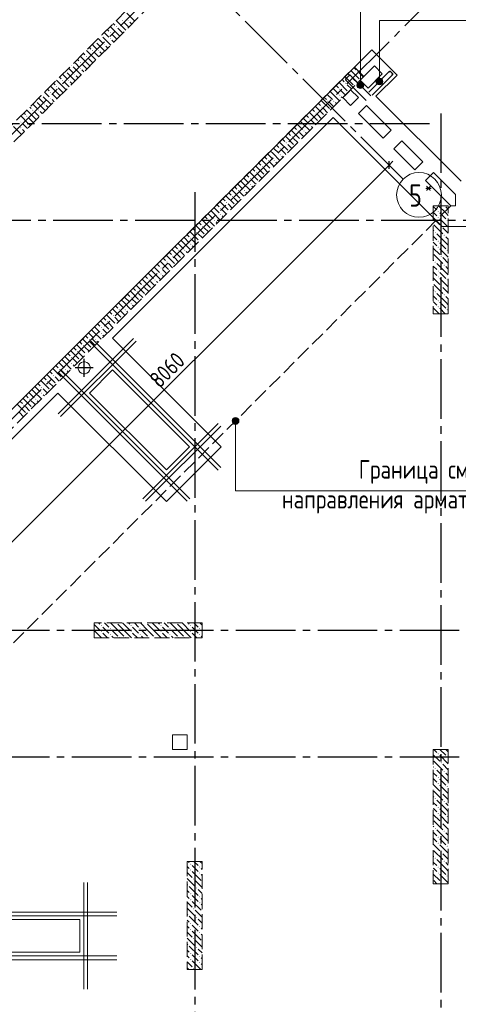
# Model space of a CAD drawing. Header units: millimetres. Extents: x 0 to 43617, y 0 to 59400.
# Tile 12 of 24: x 24025 to 29911, y 14011 to 27226. Entities that reach past the tile are written whole.
import ezdxf

# ---------------------------------------------------------------- set-up
doc = ezdxf.new("R2010")
doc.units = ezdxf.units.MM
doc.linetypes.add('______2', pattern=[270, 200, -70])
doc.linetypes.add('______5', pattern=[1100, 800, -100, 100, -100])
for name, color, linetype, lineweight in [('Standard', 7, 'Continuous', 25), ('ЖБ Перекрытие верхний уровень', 7, 'Continuous', 35), ('ЖБ Пилон', 7, 'Continuous', 35), ('ЖБ Стена верхний уровень', 7, 'Continuous', 35), ('Обрамление проемов стержнями', 7, 'Continuous', 25), ('Оси', 40, '______5', 18), ('Позиционная метка линия выноска', 7, 'Continuous', 13), ('Позиционная метка номер позиции', 7, 'Continuous', 13), ('Примечания', 7, 'Continuous', 25)]:
    doc.layers.add(name, color=color, linetype=linetype, lineweight=lineweight)
doc.layers.add('Обрамление П-обр. равн.', color=7, linetype='Continuous', lineweight=25, true_color=0x5f1e0f)
doc.styles.add('GOST 2.304-81', font='txt')
doc.styles.add('ISOCPEUR', font='txt')

msp = doc.modelspace()

# ---------------------------------------------------------------- hatches: boundary and pattern name
at = {"layer": 'ЖБ Пилон', "linetype": 'Continuous', "lineweight": 18, "transparency": 33554687}
for points in [[(29724, 24730), (29721, 24727), (29718, 24730)], [(29634, 24653), (29641, 24660), (29647, 24653), (29641, 24647)], [(29634, 24573), (29641, 24580), (29647, 24573), (29641, 24567)], [(29674, 24453), (29681, 24460), (29687, 24453), (29681, 24447)], [(29754, 24533), (29761, 24540), (29767, 24533), (29761, 24527)], [(29594, 24373), (29601, 24380), (29607, 24373), (29601, 24367)], [(29714, 24333), (29721, 24340), (29727, 24333), (29721, 24327)], [(29634, 24253), (29641, 24260), (29647, 24253), (29641, 24247)], [(29634, 24173), (29641, 24180), (29647, 24173), (29641, 24167)], [(29674, 24053), (29681, 24060), (29687, 24053), (29681, 24047)], [(29754, 24133), (29761, 24140), (29767, 24133), (29761, 24127)], [(29594, 23973), (29601, 23980), (29607, 23973), (29601, 23967)], [(29714, 23933), (29721, 23940), (29727, 23933), (29721, 23927)], [(29634, 23853), (29641, 23860), (29647, 23853), (29641, 23847)], [(29634, 23773), (29641, 23780), (29647, 23773), (29641, 23767)], [(29674, 23653), (29681, 23660), (29687, 23653), (29681, 23647)], [(29754, 23733), (29761, 23740), (29767, 23733), (29761, 23727)], [(29594, 23573), (29601, 23580), (29607, 23573), (29601, 23567)], [(29714, 23533), (29721, 23540), (29727, 23533), (29721, 23527)], [(29634, 23453), (29641, 23460), (29647, 23453), (29641, 23447)], [(29634, 23373), (29641, 23380), (29647, 23373), (29641, 23367)], [(29754, 23333), (29761, 23340), (29767, 23333), (29761, 23327)], [(25114, 19093), (25121, 19100), (25127, 19093), (25121, 19087)], [(25234, 19053), (25241, 19060), (25247, 19053), (25241, 19047)], [(25324, 19130), (25321, 19127), (25318, 19130)], [(25514, 19093), (25521, 19100), (25527, 19093), (25521, 19087)], [(25634, 19053), (25641, 19060), (25647, 19053), (25641, 19047)], [(25724, 19130), (25721, 19127), (25718, 19130)], [(25914, 19093), (25921, 19100), (25927, 19093), (25921, 19087)], [(26034, 19053), (26041, 19060), (26047, 19053), (26041, 19047)], [(26124, 19130), (26121, 19127), (26118, 19130)], [(26314, 19093), (26321, 19100), (26327, 19093), (26321, 19087)], [(26434, 19053), (26441, 19060), (26447, 19053), (26441, 19047)], [(25034, 18933), (25041, 18940), (25047, 18933), (25044, 18930), (25038, 18930)], [(25114, 19013), (25121, 19020), (25127, 19013), (25121, 19007)], [(25234, 18973), (25241, 18980), (25247, 18973), (25241, 18967)], [(25354, 18933), (25361, 18940), (25367, 18933), (25364, 18930), (25358, 18930)], [(25434, 18933), (25441, 18940), (25447, 18933), (25444, 18930), (25438, 18930)], [(25514, 19013), (25521, 19020), (25527, 19013), (25521, 19007)], [(25634, 18973), (25641, 18980), (25647, 18973), (25641, 18967)], [(25754, 18933), (25761, 18940), (25767, 18933), (25764, 18930), (25758, 18930)], [(25834, 18933), (25841, 18940), (25847, 18933), (25844, 18930), (25838, 18930)], [(25914, 19013), (25921, 19020), (25927, 19013), (25921, 19007)], [(26034, 18973), (26041, 18980), (26047, 18973), (26041, 18967)], [(26154, 18933), (26161, 18940), (26167, 18933), (26164, 18930), (26158, 18930)], [(26234, 18933), (26241, 18940), (26247, 18933), (26244, 18930), (26238, 18930)], [(26314, 19013), (26321, 19020), (26327, 19013), (26321, 19007)], [(26434, 18973), (26441, 18980), (26447, 18973), (26441, 18967)], [(29634, 17373), (29641, 17380), (29647, 17373), (29641, 17367)], [(29754, 17333), (29761, 17340), (29767, 17333), (29761, 17327)], [(29674, 17253), (29681, 17260), (29687, 17253), (29681, 17247)], [(29594, 17173), (29601, 17180), (29607, 17173), (29601, 17167)], [(29634, 17053), (29641, 17060), (29647, 17053), (29641, 17047)], [(29714, 17133), (29721, 17140), (29727, 17133), (29721, 17127)], [(29634, 16973), (29641, 16980), (29647, 16973), (29641, 16967)], [(29754, 16933), (29761, 16940), (29767, 16933), (29761, 16927)], [(29674, 16853), (29681, 16860), (29687, 16853), (29681, 16847)], [(29594, 16773), (29601, 16780), (29607, 16773), (29601, 16767)], [(29634, 16653), (29641, 16660), (29647, 16653), (29641, 16647)], [(29714, 16733), (29721, 16740), (29727, 16733), (29721, 16727)], [(29634, 16573), (29641, 16580), (29647, 16573), (29641, 16567)], [(29754, 16533), (29761, 16540), (29767, 16533), (29761, 16527)], [(29674, 16453), (29681, 16460), (29687, 16453), (29681, 16447)], [(29594, 16373), (29601, 16380), (29607, 16373), (29601, 16367)], [(29634, 16253), (29641, 16260), (29647, 16253), (29641, 16247)], [(29714, 16333), (29721, 16340), (29727, 16333), (29721, 16327)], [(29634, 16173), (29641, 16180), (29647, 16173), (29641, 16167)], [(29754, 16133), (29761, 16140), (29767, 16133), (29761, 16127)], [(29674, 16053), (29681, 16060), (29687, 16053), (29681, 16047)], [(26314, 15893), (26321, 15900), (26327, 15893), (26321, 15887)], [(26434, 15853), (26441, 15860), (26447, 15853), (26441, 15847)], [(29594, 15973), (29601, 15980), (29607, 15973), (29601, 15967)], [(29634, 15853), (29641, 15860), (29647, 15853), (29641, 15847)], [(29714, 15933), (29721, 15940), (29727, 15933), (29721, 15927)], [(26314, 15813), (26321, 15820), (26327, 15813), (26321, 15807)], [(26434, 15773), (26441, 15780), (26447, 15773), (26441, 15767)], [(29634, 15773), (29641, 15780), (29647, 15773), (29641, 15767)], [(29754, 15733), (29761, 15740), (29767, 15733), (29761, 15727)], [(26274, 15613), (26281, 15620), (26287, 15613), (26281, 15607)], [(26354, 15693), (26361, 15700), (26367, 15693), (26361, 15687)], [(29674, 15653), (29681, 15660), (29687, 15653), (29681, 15647)], [(26314, 15493), (26321, 15500), (26327, 15493), (26321, 15487)], [(26394, 15573), (26401, 15580), (26407, 15573), (26401, 15567)], [(26314, 15413), (26321, 15420), (26327, 15413), (26321, 15407)], [(26434, 15453), (26441, 15460), (26447, 15453), (26441, 15447)], [(26434, 15373), (26441, 15380), (26447, 15373), (26441, 15367)], [(26274, 15213), (26281, 15220), (26287, 15213), (26281, 15207)], [(26354, 15293), (26361, 15300), (26367, 15293), (26361, 15287)], [(26314, 15093), (26321, 15100), (26327, 15093), (26321, 15087)], [(26394, 15173), (26401, 15180), (26407, 15173), (26401, 15167)], [(26314, 15013), (26321, 15020), (26327, 15013), (26321, 15007)], [(26434, 15053), (26441, 15060), (26447, 15053), (26441, 15047)], [(26434, 14973), (26441, 14980), (26447, 14973), (26441, 14967)], [(26274, 14813), (26281, 14820), (26287, 14813), (26281, 14807)], [(26354, 14893), (26361, 14900), (26367, 14893), (26361, 14887)], [(26314, 14693), (26321, 14700), (26327, 14693), (26321, 14687)], [(26394, 14773), (26401, 14780), (26407, 14773), (26401, 14767)], [(26314, 14613), (26321, 14620), (26327, 14613), (26321, 14607)], [(26434, 14653), (26441, 14660), (26447, 14653), (26441, 14647)], [(26434, 14573), (26441, 14580), (26447, 14573), (26441, 14567)], [(26354, 14493), (26361, 14500), (26367, 14493), (26361, 14487)]]:
    msp.add_hatch(color=7, dxfattribs=at).paths.add_polyline_path(points, flags=16)
at = {"layer": 'ЖБ Стена верхний уровень', "linetype": 'Continuous', "lineweight": 18, "transparency": 33554687}
for points in [[(25314, 27133), (25321, 27140), (25327, 27133), (25321, 27127)], [(25394, 27213), (25401, 27220), (25407, 27213), (25401, 27207)], [(25474, 27213), (25481, 27220), (25487, 27213), (25481, 27207)], [(25124, 27017), (25127, 27013), (25121, 27007), (25117, 27010)], [(25234, 27053), (25241, 27060), (25247, 27053), (25241, 27047)], [(25234, 26973), (25241, 26980), (25247, 26973), (25241, 26967)], [(25044, 26937), (25047, 26933), (25041, 26927), (25037, 26930)], [(25154, 26893), (25161, 26900), (25167, 26893), (25161, 26887)], [(24914, 26733), (24921, 26740), (24927, 26733), (24921, 26727)], [(24994, 26813), (25001, 26820), (25007, 26813), (25001, 26807)], [(25074, 26813), (25081, 26820), (25087, 26813), (25081, 26807)], [(24724, 26617), (24727, 26613), (24721, 26607), (24717, 26610)], [(24834, 26653), (24841, 26660), (24847, 26653), (24841, 26647)], [(24834, 26573), (24841, 26580), (24847, 26573), (24841, 26567)], [(24644, 26537), (24647, 26533), (24641, 26527), (24637, 26530)], [(24754, 26493), (24761, 26500), (24767, 26493), (24761, 26487)], [(28474, 26453), (28481, 26460), (28487, 26453), (28481, 26447)], [(28554, 26533), (28561, 26540), (28567, 26533), (28561, 26527)], [(24514, 26333), (24521, 26340), (24527, 26333), (24521, 26327)], [(24594, 26413), (24601, 26420), (24607, 26413), (24601, 26407)], [(24674, 26413), (24681, 26420), (24687, 26413), (24681, 26407)], [(28314, 26293), (28321, 26300), (28327, 26293), (28321, 26287)], [(28394, 26373), (28401, 26380), (28407, 26373), (28401, 26367)], [(24324, 26217), (24327, 26213), (24321, 26207), (24317, 26210)], [(24434, 26253), (24441, 26260), (24447, 26253), (24441, 26247)], [(24434, 26173), (24441, 26180), (24447, 26173), (24441, 26167)], [(28314, 26213), (28321, 26220), (28327, 26213), (28321, 26207)], [(24244, 26137), (24247, 26133), (24241, 26127), (24237, 26130)], [(24354, 26093), (24361, 26100), (24367, 26093), (24361, 26087)], [(28074, 26053), (28081, 26060), (28087, 26053), (28081, 26047)], [(28154, 26133), (28161, 26140), (28167, 26133), (28161, 26127)], [(28234, 26133), (28241, 26140), (28247, 26133), (28241, 26127)], [(24114, 25933), (24121, 25940), (24127, 25933), (24121, 25927)], [(24194, 26013), (24201, 26020), (24207, 26013), (24201, 26007)], [(24274, 26013), (24281, 26020), (24287, 26013), (24281, 26007)], [(27994, 25973), (28001, 25980), (28007, 25973), (28001, 25967)], [(24034, 25853), (24041, 25860), (24047, 25853), (24041, 25847)], [(24034, 25773), (24041, 25780), (24047, 25773), (24041, 25767)], [(27914, 25893), (27921, 25900), (27927, 25893), (27921, 25887)], [(27914, 25813), (27921, 25820), (27927, 25813), (27921, 25807)], [(27674, 25653), (27681, 25660), (27687, 25653), (27681, 25647)], [(27754, 25733), (27761, 25740), (27767, 25733), (27761, 25727)], [(27834, 25733), (27841, 25740), (27847, 25733), (27841, 25727)], [(27594, 25573), (27601, 25580), (27607, 25573), (27601, 25567)], [(27514, 25493), (27521, 25500), (27527, 25493), (27521, 25487)], [(27514, 25413), (27521, 25420), (27527, 25413), (27521, 25407)], [(27274, 25253), (27281, 25260), (27287, 25253), (27281, 25247)], [(27354, 25333), (27361, 25340), (27367, 25333), (27361, 25327)], [(27434, 25333), (27441, 25340), (27447, 25333), (27441, 25327)], [(27194, 25173), (27201, 25180), (27207, 25173), (27201, 25167)], [(27114, 25093), (27121, 25100), (27127, 25093), (27121, 25087)], [(27114, 25013), (27121, 25020), (27127, 25013), (27121, 25007)], [(26874, 24853), (26881, 24860), (26887, 24853), (26881, 24847)], [(26954, 24933), (26961, 24940), (26967, 24933), (26961, 24927)], [(27034, 24933), (27041, 24940), (27047, 24933), (27041, 24927)], [(26794, 24773), (26801, 24780), (26807, 24773), (26801, 24767)], [(26714, 24693), (26721, 24700), (26727, 24693), (26721, 24687)], [(26714, 24613), (26721, 24620), (26727, 24613), (26721, 24607)], [(26474, 24453), (26481, 24460), (26487, 24453), (26481, 24447)], [(26554, 24533), (26561, 24540), (26567, 24533), (26561, 24527)], [(26634, 24533), (26641, 24540), (26647, 24533), (26641, 24527)], [(26394, 24373), (26401, 24380), (26407, 24373), (26401, 24367)], [(26314, 24293), (26321, 24300), (26327, 24293), (26321, 24287)], [(26314, 24213), (26321, 24220), (26327, 24213), (26321, 24207)], [(26074, 24053), (26081, 24060), (26087, 24053), (26081, 24047)], [(26154, 24133), (26161, 24140), (26167, 24133), (26161, 24127)], [(26234, 24133), (26241, 24140), (26247, 24133), (26241, 24127)], [(25994, 23973), (26001, 23980), (26007, 23973), (26001, 23967)], [(25914, 23893), (25921, 23900), (25927, 23893), (25921, 23887)], [(25914, 23813), (25921, 23820), (25927, 23813), (25921, 23807)], [(25674, 23653), (25681, 23660), (25687, 23653), (25681, 23647)], [(25754, 23733), (25761, 23740), (25767, 23733), (25761, 23727)], [(25834, 23733), (25841, 23740), (25847, 23733), (25841, 23727)], [(25594, 23573), (25601, 23580), (25607, 23573), (25601, 23567)], [(25514, 23493), (25521, 23500), (25527, 23493), (25521, 23487)], [(25514, 23413), (25521, 23420), (25527, 23413), (25521, 23407)], [(25274, 23253), (25281, 23260), (25287, 23253), (25281, 23247)], [(25354, 23333), (25361, 23340), (25367, 23333), (25361, 23327)], [(25434, 23333), (25441, 23340), (25447, 23333), (25441, 23327)], [(25194, 23173), (25201, 23180), (25207, 23173), (25201, 23167)], [(25114, 23093), (25121, 23100), (25127, 23093), (25121, 23087)], [(25114, 23013), (25121, 23020), (25127, 23013), (25121, 23007)], [(24954, 22933), (24961, 22940), (24967, 22933), (24961, 22927)], [(25034, 22933), (25041, 22940), (25047, 22933), (25041, 22927)], [(24794, 22773), (24801, 22780), (24807, 22773), (24801, 22767)], [(24874, 22853), (24881, 22860), (24887, 22853), (24881, 22847)], [(24714, 22693), (24721, 22700), (24727, 22693), (24721, 22687)], [(24714, 22613), (24721, 22620), (24727, 22613), (24721, 22607)], [(24554, 22533), (24561, 22540), (24567, 22533), (24561, 22527)], [(24634, 22533), (24641, 22540), (24647, 22533), (24641, 22527)], [(24394, 22373), (24401, 22380), (24407, 22373), (24401, 22367)], [(24474, 22453), (24481, 22460), (24487, 22453), (24481, 22447)], [(24314, 22293), (24321, 22300), (24327, 22293), (24321, 22287)], [(24314, 22213), (24321, 22220), (24327, 22213), (24321, 22207)], [(24154, 22133), (24161, 22140), (24167, 22133), (24161, 22127)], [(24234, 22133), (24241, 22140), (24247, 22133), (24241, 22127)], [(24074, 22053), (24081, 22060), (24087, 22053), (24081, 22047)]]:
    msp.add_hatch(color=7, dxfattribs=at).paths.add_polyline_path(points, flags=16)
at = {"layer": 'Позиционная метка номер позиции', "linetype": 'Continuous', "lineweight": 13, "transparency": 33554687}
for points in [[(28813, 26419), (28891, 26419), (28875, 26435)], [(28813, 26419), (28875, 26435), (28830, 26435)], [(28830, 26435), (28875, 26435), (28852, 26442)], [(28551, 26347), (28641, 26347), (28635, 26370)], [(28551, 26347), (28635, 26370), (28558, 26370)], [(28558, 26325), (28641, 26347), (28551, 26347)], [(28558, 26370), (28635, 26370), (28619, 26386)], [(28558, 26370), (28619, 26386), (28574, 26386)], [(28558, 26325), (28635, 26325), (28641, 26347)], [(28574, 26309), (28635, 26325), (28558, 26325)], [(28574, 26386), (28619, 26386), (28596, 26392)], [(28574, 26309), (28619, 26309), (28635, 26325)], [(28619, 26309), (28574, 26309), (28596, 26302)], [(28807, 26397), (28897, 26397), (28891, 26419)], [(28807, 26397), (28891, 26419), (28813, 26419)], [(28813, 26374), (28897, 26397), (28807, 26397)], [(28813, 26374), (28891, 26374), (28897, 26397)], [(28830, 26358), (28891, 26374), (28813, 26374)], [(28830, 26358), (28875, 26358), (28891, 26374)], [(28875, 26358), (28830, 26358), (28852, 26352)]]:
    msp.add_hatch(color=7, dxfattribs=at).paths.add_polyline_path(points)
at = {"layer": 'Примечания', "linetype": 'Continuous', "lineweight": 13, "transparency": 33554687}
for points in [[(26877, 21841), (26967, 21841), (26960, 21864)], [(26877, 21841), (26960, 21864), (26883, 21864)], [(26883, 21819), (26967, 21841), (26877, 21841)], [(26883, 21864), (26960, 21864), (26944, 21880)], [(26883, 21864), (26944, 21880), (26899, 21880)], [(26883, 21819), (26960, 21819), (26967, 21841)], [(26899, 21803), (26960, 21819), (26883, 21819)], [(26899, 21880), (26944, 21880), (26922, 21886)], [(26899, 21803), (26944, 21803), (26960, 21819)], [(26944, 21803), (26899, 21803), (26922, 21796)]]:
    msp.add_hatch(color=7, dxfattribs=at).paths.add_polyline_path(points)

# ---------------------------------------------------------------- linework, layer by layer
at = {"layer": 'Standard', "color": 7, "linetype": 'Continuous', "lineweight": 13, "transparency": 33554687}
for p, q in [((23282, 19577), (28981, 25276)), ((28981, 25276), (29034, 25329))]:
    msp.add_line(p, q, dxfattribs=at)
at = {"layer": 'Standard', "color": 251, "linetype": 'Continuous', "lineweight": -3, "true_color": 0x656565, "transparency": 33554687}
for q in [(28893, 25365), (29070, 25188), (29100, 25158)]:
    msp.add_line((28981, 25276), q, dxfattribs=at)
at = {"layer": 'Standard', "color": 7, "linetype": 'Continuous', "lineweight": 25, "transparency": 33554687}
msp.add_line((28981, 25223), (28981, 25329), dxfattribs=at)
at = {"layer": 'Standard', "color": 8, "linetype": '______5', "lineweight": -3, "transparency": 33554687}
for p, q in [((24890, 22435), (24890, 22674)), ((25009, 22554), (24770, 22554))]:
    msp.add_line(p, q, dxfattribs=at)
at = {"layer": 'ЖБ Перекрытие верхний уровень', "color": 7, "linetype": 'Continuous', "lineweight": 18, "transparency": 33554687}
for p, q in [((28749, 26824), (23700, 21775)), ((29088, 26484), (28749, 26824)), ((28593, 26414), (28784, 26605)), ((28784, 26605), (28890, 26499)), ((28890, 26499), (28699, 26308)), ((28806, 26202), (29088, 26484)), ((28699, 26308), (28593, 26414)), ((28360, 26180), (28466, 26286)), ((28466, 26074), (28360, 26180)), ((28466, 26286), (28572, 26180)), ((28572, 26180), (28466, 26074)), ((29947, 25060), (28806, 26202)), ((28572, 25968), (28678, 26074)), ((28678, 26074), (29011, 25742)), ((28904, 25636), (28572, 25968)), ((29011, 25742), (28904, 25636)), ((29046, 25494), (29152, 25601)), ((29152, 25601), (29435, 25318)), ((29329, 25212), (29046, 25494)), ((29435, 25318), (29329, 25212)), ((29470, 25070), (29576, 25176)), ((29576, 25176), (29872, 24880)), ((29810, 24730), (29470, 25070)), ((29872, 24880), (29874, 24880)), ((29874, 24880), (29874, 24730)), ((29874, 24730), (29810, 24730)), ((24833, 22611), (24818, 22591)), ((24853, 22626), (24833, 22611)), ((24877, 22634), (24853, 22626)), ((24902, 22634), (24877, 22634)), ((24926, 22626), (24902, 22634)), ((24947, 22611), (24926, 22626)), ((24962, 22591), (24947, 22611)), ((24818, 22591), (24810, 22567)), ((24810, 22567), (24810, 22542)), ((24810, 22542), (24818, 22518)), ((24818, 22518), (24833, 22497)), ((24833, 22497), (24853, 22482)), ((24853, 22482), (24877, 22475)), ((24877, 22475), (24902, 22475)), ((24902, 22475), (24926, 22482)), ((24926, 22482), (24947, 22497)), ((24947, 22497), (24962, 22518)), ((25271, 22526), (24960, 22215)), ((24969, 22567), (24962, 22591)), ((24962, 22518), (24969, 22542)), ((24969, 22542), (24969, 22567)), ((26304, 21494), (25271, 22526)), ((24960, 22215), (25993, 21183)), ((25993, 21183), (26304, 21494)), ((26274, 17630), (26074, 17630)), ((26074, 17630), (26074, 17430)), ((26274, 17430), (26274, 17630)), ((26074, 17430), (26274, 17430)), ((24834, 15150), (23574, 15150)), ((24834, 14710), (24834, 15150)), ((23574, 14710), (24834, 14710))]:
    msp.add_line(p, q, dxfattribs=at)
at = {"layer": 'ЖБ Пилон', "color": 253, "linetype": '______2', "lineweight": 13, "true_color": 0xa0a0a0, "transparency": 33554687}
for p, q in [((29574, 24730), (29574, 23280)), ((29774, 24730), (29574, 24730)), ((29774, 23280), (29774, 24730)), ((29574, 23280), (29774, 23280)), ((26474, 19130), (25024, 19130)), ((25024, 19130), (25024, 18930)), ((26474, 18930), (26474, 19130)), ((25024, 18930), (26474, 18930)), ((29574, 17430), (29574, 15630)), ((29774, 17430), (29574, 17430)), ((29774, 15630), (29774, 17430)), ((26274, 15930), (26274, 14480)), ((26474, 15930), (26274, 15930)), ((26474, 14480), (26474, 15930)), ((29574, 15630), (29774, 15630)), ((26274, 14480), (26474, 14480))]:
    msp.add_line(p, q, dxfattribs=at)
at = {"layer": 'ЖБ Пилон', "color": 9, "linetype": 'Continuous', "lineweight": 18, "true_color": 0xc7c7c7, "transparency": 33554687}
for p, q in [((29574, 24720), (29621, 24673)), ((29741, 24633), (29644, 24730)), ((29741, 24713), (29774, 24680)), ((29581, 24633), (29574, 24640)), ((29621, 24593), (29581, 24633)), ((29661, 24633), (29741, 24553)), ((29741, 24633), (29774, 24600)), ((29574, 24560), (29661, 24473)), ((29581, 24473), (29701, 24353)), ((29661, 24553), (29774, 24440)), ((29574, 24400), (29581, 24393)), ((29574, 24320), (29621, 24273)), ((29741, 24233), (29621, 24353)), ((29774, 24360), (29701, 24433)), ((29581, 24233), (29574, 24240)), ((29621, 24193), (29581, 24233)), ((29661, 24233), (29741, 24153)), ((29741, 24313), (29774, 24280)), ((29741, 24233), (29774, 24200)), ((29574, 24160), (29661, 24073)), ((29581, 24073), (29701, 23953)), ((29661, 24153), (29774, 24040)), ((29574, 24000), (29581, 23993)), ((29574, 23920), (29621, 23873)), ((29741, 23833), (29621, 23953)), ((29774, 23960), (29701, 24033)), ((29581, 23833), (29574, 23840)), ((29621, 23793), (29581, 23833)), ((29661, 23833), (29741, 23753)), ((29741, 23913), (29774, 23880)), ((29741, 23833), (29774, 23800)), ((29574, 23760), (29661, 23673)), ((29581, 23673), (29701, 23553)), ((29661, 23753), (29774, 23640)), ((29574, 23600), (29581, 23593)), ((29741, 23433), (29621, 23553)), ((29774, 23560), (29701, 23633)), ((29574, 23520), (29621, 23473)), ((29581, 23433), (29574, 23440)), ((29621, 23393), (29581, 23433)), ((29661, 23433), (29741, 23353)), ((29741, 23513), (29774, 23480)), ((29741, 23433), (29774, 23400)), ((29574, 23360), (29654, 23280)), ((29661, 23353), (29734, 23280)), ((25024, 19110), (25101, 19033)), ((25024, 19030), (25124, 18930)), ((25084, 19130), (25101, 19113)), ((25181, 19033), (25141, 19073)), ((25164, 19130), (25221, 19073)), ((25221, 18993), (25181, 19033)), ((25341, 19033), (25244, 19130)), ((25261, 19033), (25341, 18953)), ((25341, 19113), (25421, 19033)), ((25341, 19033), (25421, 18953)), ((25421, 19113), (25404, 19130)), ((25421, 19113), (25501, 19033)), ((25421, 19033), (25524, 18930)), ((25484, 19130), (25501, 19113)), ((25581, 19033), (25541, 19073)), ((25564, 19130), (25621, 19073)), ((25621, 18993), (25581, 19033)), ((25741, 19033), (25644, 19130)), ((25661, 19033), (25741, 18953)), ((25741, 19113), (25821, 19033)), ((25741, 19033), (25821, 18953)), ((25821, 19113), (25804, 19130)), ((25821, 19113), (25901, 19033)), ((25821, 19033), (25924, 18930)), ((25884, 19130), (25901, 19113)), ((25981, 19033), (25941, 19073)), ((25964, 19130), (26021, 19073)), ((26021, 18993), (25981, 19033)), ((26141, 19033), (26044, 19130)), ((26061, 19033), (26141, 18953)), ((26141, 19113), (26221, 19033)), ((26141, 19033), (26221, 18953)), ((26221, 19113), (26204, 19130)), ((26221, 19113), (26301, 19033)), ((26221, 19033), (26324, 18930)), ((26284, 19130), (26301, 19113)), ((26381, 19033), (26341, 19073)), ((26364, 19130), (26421, 19073)), ((26421, 18993), (26381, 19033)), ((26474, 19100), (26444, 19130)), ((26461, 19033), (26474, 19020)), ((25141, 18993), (25204, 18930)), ((25261, 18953), (25284, 18930)), ((25541, 18993), (25604, 18930)), ((25661, 18953), (25684, 18930)), ((25941, 18993), (26004, 18930)), ((26061, 18953), (26084, 18930)), ((26341, 18993), (26404, 18930)), ((26461, 18953), (26474, 18940)), ((29574, 17360), (29661, 17273)), ((29621, 17393), (29584, 17430)), ((29661, 17353), (29774, 17240)), ((29664, 17430), (29741, 17353)), ((29744, 17430), (29774, 17400)), ((29574, 17200), (29581, 17193)), ((29581, 17273), (29701, 17153)), ((29774, 17160), (29701, 17233)), ((29574, 17120), (29621, 17073)), ((29741, 17033), (29621, 17153)), ((29741, 17113), (29774, 17080)), ((29581, 17033), (29574, 17040)), ((29574, 16960), (29661, 16873)), ((29621, 16993), (29581, 17033)), ((29661, 17033), (29741, 16953)), ((29661, 16953), (29774, 16840)), ((29741, 17033), (29774, 17000)), ((29574, 16800), (29581, 16793)), ((29581, 16873), (29701, 16753)), ((29774, 16760), (29701, 16833)), ((29574, 16720), (29621, 16673)), ((29741, 16633), (29621, 16753)), ((29741, 16713), (29774, 16680)), ((29581, 16633), (29574, 16640)), ((29574, 16560), (29661, 16473)), ((29621, 16593), (29581, 16633)), ((29661, 16633), (29741, 16553)), ((29661, 16553), (29774, 16440)), ((29741, 16633), (29774, 16600)), ((29574, 16400), (29581, 16393)), ((29581, 16473), (29701, 16353)), ((29774, 16360), (29701, 16433)), ((29574, 16320), (29621, 16273)), ((29741, 16233), (29621, 16353)), ((29741, 16313), (29774, 16280)), ((29581, 16233), (29574, 16240)), ((29574, 16160), (29661, 16073)), ((29621, 16193), (29581, 16233)), ((29661, 16233), (29741, 16153)), ((29661, 16153), (29774, 16040)), ((29741, 16233), (29774, 16200)), ((29574, 16000), (29581, 15993)), ((29581, 16073), (29701, 15953)), ((29774, 15960), (29701, 16033)), ((26274, 15860), (26301, 15833)), ((26284, 15930), (26301, 15913)), ((26381, 15833), (26341, 15873)), ((26364, 15930), (26421, 15873)), ((26474, 15900), (26444, 15930)), ((29574, 15920), (29621, 15873)), ((29741, 15833), (29621, 15953)), ((29741, 15913), (29774, 15880)), ((26274, 15780), (26341, 15713)), ((26341, 15793), (26461, 15673)), ((26421, 15793), (26381, 15833)), ((26461, 15833), (26474, 15820)), ((26461, 15753), (26474, 15740)), ((29581, 15833), (29574, 15840)), ((29574, 15760), (29661, 15673)), ((29621, 15793), (29581, 15833)), ((29661, 15833), (29741, 15753)), ((29661, 15753), (29774, 15640)), ((29741, 15833), (29774, 15800)), ((26274, 15700), (26381, 15593)), ((26381, 15673), (26474, 15580)), ((29581, 15673), (29624, 15630)), ((29704, 15630), (29701, 15633)), ((26274, 15540), (26301, 15513)), ((26301, 15593), (26421, 15473)), ((26381, 15433), (26341, 15473)), ((26474, 15500), (26421, 15553)), ((26274, 15460), (26301, 15433)), ((26274, 15380), (26341, 15313)), ((26341, 15393), (26461, 15273)), ((26421, 15393), (26381, 15433)), ((26461, 15433), (26474, 15420)), ((26461, 15353), (26474, 15340)), ((26274, 15300), (26381, 15193)), ((26381, 15273), (26474, 15180)), ((26274, 15140), (26301, 15113)), ((26301, 15193), (26421, 15073)), ((26381, 15033), (26341, 15073)), ((26474, 15100), (26421, 15153)), ((26274, 15060), (26301, 15033)), ((26274, 14980), (26341, 14913)), ((26341, 14993), (26461, 14873)), ((26421, 14993), (26381, 15033)), ((26461, 15033), (26474, 15020)), ((26461, 14953), (26474, 14940)), ((26274, 14900), (26381, 14793)), ((26381, 14873), (26474, 14780)), ((26274, 14740), (26301, 14713)), ((26301, 14793), (26421, 14673)), ((26381, 14633), (26341, 14673)), ((26474, 14700), (26421, 14753)), ((26274, 14660), (26301, 14633)), ((26274, 14580), (26341, 14513)), ((26341, 14593), (26454, 14480)), ((26421, 14593), (26381, 14633)), ((26461, 14633), (26474, 14620)), ((26461, 14553), (26474, 14540)), ((26274, 14500), (26294, 14480))]:
    msp.add_line(p, q, dxfattribs=at)
at = {"layer": 'ЖБ Стена верхний уровень', "color": 251, "linetype": '______2', "lineweight": 13, "true_color": 0x656565, "transparency": 33554687}
for p, q in [((26606, 28500), (23820, 25714)), ((23948, 25586), (26734, 28372)), ((28516, 26590), (23700, 21775)), ((28643, 26463), (28516, 26590)), ((22463, 20283), (28643, 26463))]:
    msp.add_line(p, q, dxfattribs=at)
at = {"layer": 'ЖБ Стена верхний уровень', "color": 9, "linetype": 'Continuous', "lineweight": 18, "true_color": 0xc7c7c7, "transparency": 33554687}
for p, q in [((25461, 27313), (25568, 27206)), ((25200, 27094), (25221, 27073)), ((25341, 27033), (25240, 27134)), ((25280, 27174), (25301, 27153)), ((25421, 27113), (25320, 27214)), ((25341, 27113), (25408, 27046)), ((25421, 27193), (25488, 27126)), ((25421, 27113), (25448, 27086)), ((25501, 27193), (25528, 27166)), ((25080, 26974), (25141, 26913)), ((25141, 26993), (25248, 26886)), ((25181, 27033), (25160, 27054)), ((25221, 26993), (25181, 27033)), ((25261, 27033), (25328, 26966)), ((25341, 27033), (25368, 27006)), ((24960, 26854), (24981, 26833)), ((25021, 26873), (25000, 26894)), ((25061, 26833), (25021, 26873)), ((25061, 26913), (25168, 26806)), ((25181, 26873), (25208, 26846)), ((25261, 26953), (25288, 26926)), ((24941, 26633), (24840, 26734)), ((24880, 26774), (24901, 26753)), ((25021, 26713), (24920, 26814)), ((24941, 26713), (25008, 26646)), ((25021, 26793), (25088, 26726)), ((25021, 26713), (25048, 26686)), ((25101, 26793), (25128, 26766)), ((24680, 26574), (24741, 26513)), ((24741, 26593), (24848, 26486)), ((24781, 26633), (24760, 26654)), ((24821, 26593), (24781, 26633)), ((24800, 26694), (24821, 26673)), ((24861, 26633), (24928, 26566)), ((24941, 26633), (24968, 26606)), ((28510, 26584), (28541, 26553)), ((24560, 26454), (24581, 26433)), ((24621, 26473), (24600, 26494)), ((24661, 26433), (24621, 26473)), ((24661, 26513), (24768, 26406)), ((24781, 26473), (24808, 26446)), ((24861, 26553), (24888, 26526)), ((28390, 26464), (28501, 26353)), ((28430, 26504), (28461, 26473)), ((28470, 26544), (28581, 26433)), ((28557, 26377), (28501, 26433)), ((28621, 26473), (28581, 26513)), ((28637, 26457), (28621, 26473)), ((24541, 26233), (24440, 26334)), ((24480, 26374), (24501, 26353)), ((24621, 26313), (24520, 26414)), ((24541, 26313), (24608, 26246)), ((24621, 26393), (24688, 26326)), ((24621, 26313), (24648, 26286)), ((24701, 26393), (24728, 26366)), ((28230, 26304), (28301, 26233)), ((28270, 26344), (28301, 26313)), ((28310, 26384), (28421, 26273)), ((28350, 26424), (28381, 26393)), ((28477, 26297), (28421, 26353)), ((24280, 26174), (24341, 26113)), ((24341, 26193), (24448, 26086)), ((24381, 26233), (24360, 26254)), ((24421, 26193), (24381, 26233)), ((24400, 26294), (24421, 26273)), ((24461, 26233), (24528, 26166)), ((24541, 26233), (24568, 26206)), ((28110, 26184), (28141, 26153)), ((28150, 26224), (28221, 26153)), ((28190, 26264), (28221, 26233)), ((28221, 26233), (28317, 26137)), ((28381, 26233), (28341, 26273)), ((28341, 26193), (28357, 26177)), ((28397, 26217), (28381, 26233)), ((24160, 26054), (24181, 26033)), ((24221, 26073), (24200, 26094)), ((24261, 26033), (24221, 26073)), ((24261, 26113), (24368, 26006)), ((24381, 26073), (24408, 26046)), ((24461, 26153), (24488, 26126)), ((27990, 26064), (28101, 25953)), ((28030, 26104), (28061, 26073)), ((28070, 26144), (28181, 26033)), ((28221, 26073), (28181, 26113)), ((28237, 26057), (28221, 26073)), ((28261, 26113), (28277, 26097)), ((24141, 25833), (24040, 25934)), ((24080, 25974), (24101, 25953)), ((24221, 25913), (24120, 26014)), ((24141, 25913), (24208, 25846)), ((24221, 25993), (24288, 25926)), ((24221, 25913), (24248, 25886)), ((24301, 25993), (24328, 25966)), ((27830, 25904), (27901, 25833)), ((27870, 25944), (27901, 25913)), ((27910, 25984), (28021, 25873)), ((27950, 26024), (27981, 25993)), ((28077, 25897), (28021, 25953)), ((28157, 25977), (28101, 26033)), ((23941, 25793), (24048, 25686)), ((24061, 25833), (24128, 25766)), ((24141, 25833), (24168, 25806)), ((27710, 25784), (27741, 25753)), ((27750, 25824), (27821, 25753)), ((27790, 25864), (27821, 25833)), ((27821, 25833), (27917, 25737)), ((27981, 25833), (27941, 25873)), ((27941, 25793), (27957, 25777)), ((27997, 25817), (27981, 25833)), ((24061, 25753), (24088, 25726)), ((27590, 25664), (27701, 25553)), ((27630, 25704), (27661, 25673)), ((27670, 25744), (27781, 25633)), ((27821, 25673), (27781, 25713)), ((27837, 25657), (27821, 25673)), ((27861, 25713), (27877, 25697)), ((27470, 25544), (27501, 25513)), ((27510, 25584), (27621, 25473)), ((27550, 25624), (27581, 25593)), ((27677, 25497), (27621, 25553)), ((27757, 25577), (27701, 25633)), ((27310, 25384), (27341, 25353)), ((27350, 25424), (27421, 25353)), ((27390, 25464), (27421, 25433)), ((27421, 25433), (27517, 25337)), ((27430, 25504), (27501, 25433)), ((27581, 25433), (27541, 25473)), ((27541, 25393), (27557, 25377)), ((27597, 25417), (27581, 25433)), ((27190, 25264), (27301, 25153)), ((27230, 25304), (27261, 25273)), ((27270, 25344), (27381, 25233)), ((27421, 25273), (27381, 25313)), ((27437, 25257), (27421, 25273)), ((27461, 25313), (27477, 25297)), ((27070, 25144), (27101, 25113)), ((27110, 25184), (27221, 25073)), ((27150, 25224), (27181, 25193)), ((27277, 25097), (27221, 25153)), ((27357, 25177), (27301, 25233)), ((26910, 24984), (26941, 24953)), ((26950, 25024), (27021, 24953)), ((26990, 25064), (27021, 25033)), ((27021, 25033), (27117, 24937)), ((27030, 25104), (27101, 25033)), ((27181, 25033), (27141, 25073)), ((27141, 24993), (27157, 24977)), ((27197, 25017), (27181, 25033)), ((26790, 24864), (26901, 24753)), ((26830, 24904), (26861, 24873)), ((26870, 24944), (26981, 24833)), ((27021, 24873), (26981, 24913)), ((27037, 24857), (27021, 24873)), ((27061, 24913), (27077, 24897)), ((26670, 24744), (26701, 24713)), ((26710, 24784), (26821, 24673)), ((26750, 24824), (26781, 24793)), ((26877, 24697), (26821, 24753)), ((26957, 24777), (26901, 24833)), ((26510, 24584), (26541, 24553)), ((26550, 24624), (26621, 24553)), ((26590, 24664), (26621, 24633)), ((26621, 24633), (26717, 24537)), ((26630, 24704), (26701, 24633)), ((26781, 24633), (26741, 24673)), ((26741, 24593), (26757, 24577)), ((26797, 24617), (26781, 24633)), ((26390, 24464), (26501, 24353)), ((26430, 24504), (26461, 24473)), ((26470, 24544), (26581, 24433)), ((26621, 24473), (26581, 24513)), ((26637, 24457), (26621, 24473)), ((26661, 24513), (26677, 24497)), ((26270, 24344), (26301, 24313)), ((26310, 24384), (26421, 24273)), ((26350, 24424), (26381, 24393)), ((26477, 24297), (26421, 24353)), ((26557, 24377), (26501, 24433)), ((26110, 24184), (26141, 24153)), ((26150, 24224), (26221, 24153)), ((26190, 24264), (26221, 24233)), ((26221, 24233), (26317, 24137)), ((26230, 24304), (26301, 24233)), ((26381, 24233), (26341, 24273)), ((26341, 24193), (26357, 24177)), ((26397, 24217), (26381, 24233)), ((25990, 24064), (26101, 23953)), ((26030, 24104), (26061, 24073)), ((26070, 24144), (26181, 24033)), ((26221, 24073), (26181, 24113)), ((26237, 24057), (26221, 24073)), ((26261, 24113), (26277, 24097)), ((25870, 23944), (25901, 23913)), ((25910, 23984), (26021, 23873)), ((25950, 24024), (25981, 23993)), ((26077, 23897), (26021, 23953)), ((26157, 23977), (26101, 24033)), ((25750, 23824), (25821, 23753)), ((25790, 23864), (25821, 23833)), ((25821, 23833), (25917, 23737)), ((25830, 23904), (25901, 23833)), ((25981, 23833), (25941, 23873)), ((25941, 23793), (25957, 23777)), ((25997, 23817), (25981, 23833)), ((25590, 23664), (25701, 23553)), ((25630, 23704), (25661, 23673)), ((25670, 23744), (25781, 23633)), ((25710, 23784), (25741, 23753)), ((25821, 23673), (25781, 23713)), ((25837, 23657), (25821, 23673)), ((25861, 23713), (25877, 23697)), ((25470, 23544), (25501, 23513)), ((25510, 23584), (25621, 23473)), ((25550, 23624), (25581, 23593)), ((25677, 23497), (25621, 23553)), ((25757, 23577), (25701, 23633)), ((25350, 23424), (25421, 23353)), ((25390, 23464), (25421, 23433)), ((25421, 23433), (25517, 23337)), ((25430, 23504), (25501, 23433)), ((25581, 23433), (25541, 23473)), ((25541, 23393), (25557, 23377)), ((25597, 23417), (25581, 23433)), ((25190, 23264), (25301, 23153)), ((25230, 23304), (25261, 23273)), ((25270, 23344), (25381, 23233)), ((25310, 23384), (25341, 23353)), ((25421, 23273), (25381, 23313)), ((25437, 23257), (25421, 23273)), ((25461, 23313), (25477, 23297)), ((25070, 23144), (25101, 23113)), ((25110, 23184), (25221, 23073)), ((25150, 23224), (25181, 23193)), ((25277, 23097), (25221, 23153)), ((25357, 23177), (25301, 23233)), ((24950, 23024), (25021, 22953)), ((24990, 23064), (25021, 23033)), ((25021, 23033), (25117, 22937)), ((25030, 23104), (25101, 23033)), ((25181, 23033), (25141, 23073)), ((25197, 23017), (25181, 23033)), ((24790, 22864), (24901, 22753)), ((24830, 22904), (24861, 22873)), ((24870, 22944), (24981, 22833)), ((24910, 22984), (24941, 22953)), ((25021, 22873), (24981, 22913)), ((25037, 22857), (25021, 22873)), ((25061, 22913), (25077, 22897)), ((25141, 22993), (25157, 22977)), ((24670, 22744), (24701, 22713)), ((24710, 22784), (24821, 22673)), ((24750, 22824), (24781, 22793)), ((24877, 22697), (24821, 22753)), ((24957, 22777), (24901, 22833)), ((24550, 22624), (24621, 22553)), ((24590, 22664), (24621, 22633)), ((24621, 22633), (24717, 22537)), ((24630, 22704), (24701, 22633)), ((24781, 22633), (24741, 22673)), ((24797, 22617), (24781, 22633)), ((24430, 22504), (24461, 22473)), ((24470, 22544), (24581, 22433)), ((24510, 22584), (24541, 22553)), ((24621, 22473), (24581, 22513)), ((24637, 22457), (24621, 22473)), ((24661, 22513), (24677, 22497)), ((24741, 22593), (24757, 22577)), ((24270, 22344), (24301, 22313)), ((24310, 22384), (24421, 22273)), ((24350, 22424), (24381, 22393)), ((24390, 22464), (24501, 22353)), ((24477, 22297), (24421, 22353)), ((24557, 22377), (24501, 22433)), ((24150, 22224), (24221, 22153)), ((24190, 22264), (24221, 22233)), ((24221, 22233), (24317, 22137)), ((24230, 22304), (24301, 22233)), ((24381, 22233), (24341, 22273)), ((24397, 22217), (24381, 22233)), ((24030, 22104), (24061, 22073)), ((24070, 22144), (24181, 22033)), ((24110, 22184), (24141, 22153)), ((24221, 22073), (24181, 22113)), ((24237, 22057), (24221, 22073)), ((24261, 22113), (24277, 22097)), ((24341, 22193), (24357, 22177)), ((23990, 22064), (24101, 21953)), ((24077, 21897), (24021, 21953)), ((24157, 21977), (24101, 22033))]:
    msp.add_line(p, q, dxfattribs=at)
at = {"layer": 'Обрамление П-обр. равн.', "color": 7, "linetype": 'Continuous', "lineweight": 35, "transparency": 33554687}
for points in [[(28738, 26206), (28468, 26475), (28465, 26477), (28462, 26479), (28458, 26480), (28455, 26480), (28451, 26480), (28448, 26479), (28444, 26477), (28441, 26475), (28405, 26439), (28403, 26436), (28401, 26432), (28400, 26429), (28399, 26425), (28400, 26421), (28401, 26418), (28403, 26414), (28405, 26411), (28674, 26142)], [(28711, 26255), (28980, 26525), (28983, 26527), (28986, 26529), (28990, 26530), (28994, 26530), (28997, 26530), (29001, 26529), (29004, 26527), (29007, 26525), (29022, 26509), (29025, 26506), (29026, 26503), (29027, 26499), (29028, 26496), (29027, 26492), (29026, 26488), (29025, 26485), (29022, 26482), (28753, 26213)]]:
    msp.add_lwpolyline(points, dxfattribs=at)
at = {"layer": 'Обрамление проемов стержнями', "color": 7, "linetype": 'Continuous', "lineweight": 18, "transparency": 33554687}
for p, q in [((24540, 21936), (25551, 22947)), ((24540, 21936), (25551, 22947)), ((24575, 21900), (25586, 22911)), ((24575, 21900), (25586, 22911)), ((26689, 21179), (24957, 22911)), ((26689, 21179), (24957, 22911)), ((26725, 21214), (24992, 22947)), ((26725, 21214), (24992, 22947)), ((26272, 20762), (24540, 22494)), ((26272, 20762), (24540, 22494)), ((26307, 20797), (24575, 22530)), ((26307, 20797), (24575, 22530)), ((25678, 20797), (26689, 21808)), ((25678, 20797), (26689, 21808)), ((25713, 20762), (26725, 21773)), ((25713, 20762), (26725, 21773)), ((24884, 14215), (24884, 15645)), ((24884, 14215), (24884, 15645)), ((24934, 14215), (24934, 15645)), ((24934, 14215), (24934, 15645)), ((25329, 15250), (20819, 15250)), ((25329, 15250), (20819, 15250)), ((25329, 15200), (20819, 15200)), ((25329, 15200), (20819, 15200)), ((25329, 14660), (20819, 14660)), ((25329, 14660), (20819, 14660)), ((25329, 14610), (20819, 14610)), ((25329, 14610), (20819, 14610))]:
    msp.add_line(p, q, dxfattribs=at)
at = {"layer": 'Оси', "color": 8, "linetype": '______5', "lineweight": -3, "transparency": 33554687}
for p, q in [((29170, 25087), (21090, 33167)), ((12153, 13919), (31163, 32929)), ((14416, 12363), (33072, 31020)), ((29674, 25969), (29674, 7100)), ((29524, 25830), (4600, 25830)), ((26374, 24910), (26374, 7100)), ((34074, 24530), (4600, 24530)), ((34074, 24530), (4600, 24530)), ((33224, 19030), (4600, 19030)), ((33224, 17330), (4600, 17330))]:
    msp.add_line(p, q, dxfattribs=at)
at = {"layer": 'Оси', "color": 7, "linetype": 'Continuous', "lineweight": 13, "transparency": 33554687}
msp.add_circle((29383, 24875), 300, dxfattribs=at)
at = {"layer": 'Позиционная метка линия выноска', "color": 251, "linetype": 'Continuous', "lineweight": 13, "true_color": 0x494949, "transparency": 33554687}
msp.add_lwpolyline([(21826, 32318), (23064, 31081), (20103, 28119), (18646, 29576), (17910, 28841), (19367, 27384), (17294, 25311), (20554, 22051), (21791, 23288), (22201, 22878), (22739, 22341), (21524, 21126), (22485, 20164), (24536, 22215), (25993, 20758), (26728, 21494), (25271, 22950), (28233, 25912), (29694, 24450), (32794, 24450), (32794, 11680)], dxfattribs=at)
at = {"layer": 'Позиционная метка номер позиции', "color": 7, "linetype": 'Continuous', "lineweight": 13, "transparency": 33554687}
for p, q in [((28852, 26442), (28852, 26442)), ((28551, 26347), (28551, 26347)), ((28596, 26392), (28596, 26392)), ((28596, 26302), (28596, 26302)), ((28641, 26347), (28641, 26347)), ((28807, 26397), (28807, 26397)), ((28852, 26352), (28852, 26352)), ((28897, 26397), (28897, 26397))]:
    msp.add_line(p, q, dxfattribs=at)
for points in [[(28596, 26347), (28596, 28216), (32406, 28216)], [(28852, 26397), (28852, 27216), (32406, 27216)]]:
    msp.add_lwpolyline(points, dxfattribs=at)
for centre in [(28852, 26397), (28596, 26347)]:
    msp.add_circle(centre, 45, dxfattribs=at)
at = {"layer": 'Примечания', "color": 7, "linetype": '______2', "lineweight": 13, "transparency": 33554687}
msp.add_line((29810, 24730), (18210, 13129), dxfattribs=at)
at = {"layer": 'Примечания', "color": 7, "linetype": 'Continuous', "lineweight": 13, "transparency": 33554687}
for p, q in [((26877, 21841), (26877, 21841)), ((26922, 21886), (26922, 21886)), ((26967, 21841), (26967, 21841)), ((26922, 21796), (26922, 21796))]:
    msp.add_line(p, q, dxfattribs=at)
msp.add_lwpolyline([(30433, 20903), (26922, 20903), (26922, 21841)], dxfattribs=at)
msp.add_circle((26922, 21841), 45, dxfattribs=at)

# ---------------------------------------------------------------- texts
at = {"layer": 'Standard', "color": 7, "linetype": 'Continuous', "lineweight": 25, "transparency": 33554687, "insert": (25903, 22269), "char_height": 220, "width": 672.62, "attachment_point": 7, "rotation": 45, "style": 'GOST 2.304-81'}
msp.add_mtext('8060', dxfattribs=at)
at = {"layer": 'Оси', "color": 7, "linetype": 'Continuous', "lineweight": 25, "transparency": 33554687, "attachment_point": 7, "style": 'ISOCPEUR'}
for s, insert, char_height, width in [('\\W0.78;5', (29251, 24717), 300, 326.41), ('\\W0.80;*', (29461, 24892), 180, 215.9)]:
    msp.add_mtext(s, dxfattribs=dict(at, insert=insert, char_height=char_height, width=width))
at = {"layer": 'Примечания', "color": 7, "linetype": 'Continuous', "lineweight": 25, "transparency": 33554687, "char_height": 250, "attachment_point": 7, "style": 'GOST 2.304-81'}
for s, insert, width in [('Граница\\~смены', (28575, 20998), 1990.31), ('направления\\~арматуры', (27545, 20598), 3020.86)]:
    msp.add_mtext(s, dxfattribs=dict(at, insert=insert, width=width))

doc.saveas('drawing.dxf')
